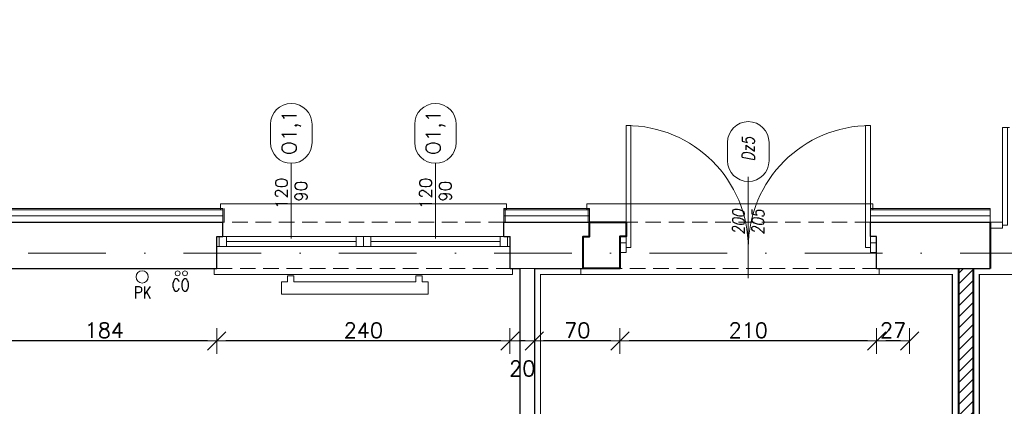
# Model space of a CAD drawing. Header units: millimetres. Extents: x 23192 to 177760, y -399809 to -79279.
# Tile 173 of 256: x 53970 to 54776, y -194465 to -194148. Entities that reach past the tile are written whole.
import ezdxf
from ezdxf.enums import TextEntityAlignment as Align

# ---------------------------------------------------------------- set-up
doc = ezdxf.new("R2010")
doc.units = ezdxf.units.MM
for name, pattern in [('2_3', [1, 0.5, -0.5]), ('ACAD_ISO03W100', [30, 12, -18]), ('DASHDOT', [25.4, 12.7, -6.35, 0, -6.35]), ('HIDDEN', [9.525, 6.35, -3.175])]:
    doc.linetypes.add(name, pattern=pattern)
doc.layers.get('0').update_dxf_attribs({"lineweight": 0})
for name, color, linetype, lineweight in [('!! 0_ Istn-okna', 6, 'Continuous', 13), ('!! 0_ Istn-sciany', 3, 'Continuous', 30), ('!! 0_ Istn-widok', 1, 'Continuous', 15), ('!! 0_Istn-armatura', 6, 'Continuous', 9), ('!! 0_Istn-cienka', 4, 'Continuous', 9), ('!! 0_Istn-drzwi', 1, 'Continuous', 13), ('!! 0_Opis_okna', 8, 'Continuous', 15), ('!! 1  WYDZIELENIE PPOŻ', 252, 'Continuous', 0), ('!! 1_ tynk zewn  - nowy', 21, 'Continuous', 20), ('!! 1_drzwi-linia', 213, 'Continuous', 5), ('!! 1_hatch projektowane ściany', 4, 'Continuous', 5), ('!! 1_PROJ Sciany', 2, 'Continuous', 40), ('!! 2_ remont Ocieplenie', 4, 'ZIGZAG', 5), ('!! 2_drzwi opis', 151, 'Continuous', 9), ('!! wymiary osi', 250, 'Continuous', 9), ('0-osie-liniA', 14, 'DASHDOT', 5)]:
    doc.layers.add(name, color=color, linetype=linetype, lineweight=lineweight)
doc.layers.add('!! 0_Istn-grzejniki', color=7, linetype='Continuous', lineweight=0, plot=False)
doc.styles.add('50', font='ROMANS.shx', dxfattribs={"width": 0.8, "height": 10})
doc.styles.add('ARCHETYP', font='romans.shx', dxfattribs={"height": 15})
doc.styles.add('TXT', font='simplex.shx')
doc.linetypes.add('ZIGZAG', pattern='A,0.00254,-5.08,[131,ltypeshp.shx,S=5.08,R=0,X=-5.08,Y=0],-10.16,[131,ltypeshp.shx,S=5.08,R=180,X=5.08,Y=0],-5.08', length=20.32254)
doc.dimstyles.new('DIM50', dxfattribs={"dimscale": 5, "dimtxt": 2.5, "dimasz": 1.5, "dimexe": 0, "dimexo": 0, "dimgap": 0.5, "dimtad": 1, "dimdec": 4, "dimrnd": 0.5, "dimdsep": 46, "dimtxsty": 'TXT', "dimblk1": 'TICK1', "dimblk2": 'TICK1', "dimsah": 1, "dimcen": 0, "dimse1": 1, "dimse2": 1, "dimclrd": 1, "dimclre": 7, "dimclrt": 9, "dimadec": 0, "dimazin": 0, "dimtfac": 1, "dimtdec": 4, "dimtmove": 2, "dimatfit": 3, "dimldrblk": 'TICK1', "dimfxl": 1, "dimtolj": 1, "dimarcsym": 0})

# ---------------------------------------------------------------- blocks, each defined once
blk = doc.blocks.new('BLOK OSI')
at = {"layer": '0-osie-liniA', "ltscale": 5}
blk.add_lwpolyline([(48639.33021, -194402.0883), (55424.2848, -194402.0883)], dxfattribs=at)
blk = doc.blocks.new('1_ok-opis')
blk.add_line((0, 111.61), (0, 50))
for points in [[(-17, 128.61), (-17, 143.61)], [(17, 128.61), (17, 143.61)]]:
    blk.add_lwpolyline(points)
for centre, start, end in [((0, 143.61), 0, 180), ((0, 128.61), 180, 0)]:
    blk.add_arc(centre, 17, start, end)
at = {"style": 'ARCHETYP'}
for tag, height, rotation, p in [('NR', 12, 90, (0, 136.9)), ('NR', 12, 270, (0, 136.9)), ('SZEROKOŚĆ', 10, 90, (-8, 78.29)), ('SZEROKOŚĆ', 10, 270, (8, 78.29)), ('WYSOKOŚĆ', 10, 270, (-8, 78.29)), ('WYSOKOŚĆ', 10, 90, (8, 78.29))]:
    blk.add_attdef(tag, text='', height=height, rotation=rotation, dxfattribs=at).set_placement(p, align=Align.MIDDLE)
blk = doc.blocks.new('TICK1')
at = {"color": 0}
for p, q in [((0, -1.4), (0, 1.4)), ((0, 0), (-1, 0))]:
    blk.add_line(p, q, dxfattribs=at)
at = {"color": 2}
blk.add_line((-1, -1), (1, 1), dxfattribs=at)
blk = doc.blocks.new('*D2243')
at = {"layer": '!! wymiary osi', "color": 1, "lineweight": -2, "transparency": 16777216}
blk.add_line((53201.21, -193749.32), (55021.21, -193749.32), dxfattribs=at)
at = {"layer": 'DEFPOINTS', "color": 0, "transparency": 16777216}
for p in [(55028.71, -193749.32), (53193.71, -193904.59), (55028.71, -194277.59)]:
    blk.add_point(p, dxfattribs=at)
at = {"layer": '!! wymiary osi', "color": 1, "lineweight": -2, "transparency": 16777216, "xscale": 7.5, "yscale": 7.5, "zscale": 7.5, "rotation": 180}
blk.add_blockref('TICK1', (53193.71, -193749.32), dxfattribs=at)
at = {"layer": '!! wymiary osi', "color": 1, "lineweight": -2, "transparency": 16777216, "xscale": 7.5, "yscale": 7.5, "zscale": 7.5}
blk.add_blockref('TICK1', (55028.71, -193749.32), dxfattribs=at)
at = {"layer": '!! wymiary osi', "color": 9, "transparency": 16777216, "insert": (54111.21, -193740.57), "char_height": 12.5, "attachment_point": 5, "style": 'TXT'}
blk.add_mtext('\\A1;1835', dxfattribs=at)
blk = doc.blocks.new('*D2270')
at = {"layer": '!! wymiary osi', "color": 1, "lineweight": -2, "transparency": 16777216}
blk.add_line((53955.21, -193779.13), (54372.21, -193779.13), dxfattribs=at)
at = {"layer": 'DEFPOINTS', "color": 0, "transparency": 16777216}
for p in [(54379.71, -193779.13), (53947.71, -194326.59), (54379.71, -194326.59)]:
    blk.add_point(p, dxfattribs=at)
at = {"layer": '!! wymiary osi', "color": 1, "lineweight": -2, "transparency": 16777216, "xscale": 7.5, "yscale": 7.5, "zscale": 7.5, "rotation": 180}
blk.add_blockref('TICK1', (53947.71, -193779.13), dxfattribs=at)
at = {"layer": '!! wymiary osi', "color": 1, "lineweight": -2, "transparency": 16777216, "xscale": 7.5, "yscale": 7.5, "zscale": 7.5}
blk.add_blockref('TICK1', (54379.71, -193779.13), dxfattribs=at)
at = {"layer": '!! wymiary osi', "color": 9, "transparency": 16777216, "insert": (54163.71, -193770.38), "char_height": 12.5, "attachment_point": 5, "style": 'TXT'}
blk.add_mtext('\\A1;432', dxfattribs=at)
blk = doc.blocks.new('*D2271')
at = {"layer": '!! wymiary osi', "color": 1, "lineweight": -2, "transparency": 16777216}
for p, q in [((54372.21, -193779.13), (54364.71, -193779.13)), ((54379.71, -193779.13), (54391.71, -193779.13)), ((54399.21, -193779.13), (54406.71, -193779.13))]:
    blk.add_line(p, q, dxfattribs=at)
at = {"layer": 'DEFPOINTS', "color": 0, "transparency": 16777216}
for p in [(54391.71, -193779.13), (54379.71, -194326.59), (54391.71, -194326.59)]:
    blk.add_point(p, dxfattribs=at)
at = {"layer": '!! wymiary osi', "color": 1, "lineweight": -2, "transparency": 16777216, "xscale": 7.5, "yscale": 7.5, "zscale": 7.5}
blk.add_blockref('TICK1', (54379.71, -193779.13), dxfattribs=at)
at = {"layer": '!! wymiary osi', "color": 1, "lineweight": -2, "transparency": 16777216, "xscale": 7.5, "yscale": 7.5, "zscale": 7.5, "rotation": 180}
blk.add_blockref('TICK1', (54391.71, -193779.13), dxfattribs=at)
at = {"layer": '!! wymiary osi', "color": 9, "transparency": 16777216, "insert": (54385.71, -193769.13), "char_height": 12.5, "attachment_point": 5, "style": 'TXT'}
blk.add_mtext('\\A1;12', dxfattribs=at)
blk = doc.blocks.new('*D2272')
at = {"layer": '!! wymiary osi', "color": 1, "lineweight": -2, "transparency": 16777216}
blk.add_line((54399.21, -193779.13), (54972.21, -193779.13), dxfattribs=at)
at = {"layer": 'DEFPOINTS', "color": 0, "transparency": 16777216}
for p in [(54979.71, -193779.13), (54391.71, -194326.59), (54979.71, -194326.59)]:
    blk.add_point(p, dxfattribs=at)
at = {"layer": '!! wymiary osi', "color": 1, "lineweight": -2, "transparency": 16777216, "xscale": 7.5, "yscale": 7.5, "zscale": 7.5, "rotation": 180}
blk.add_blockref('TICK1', (54391.71, -193779.13), dxfattribs=at)
at = {"layer": '!! wymiary osi', "color": 1, "lineweight": -2, "transparency": 16777216, "xscale": 7.5, "yscale": 7.5, "zscale": 7.5}
blk.add_blockref('TICK1', (54979.71, -193779.13), dxfattribs=at)
at = {"layer": '!! wymiary osi', "color": 9, "transparency": 16777216, "insert": (54685.71, -193770.38), "char_height": 12.5, "attachment_point": 5, "style": 'TXT'}
blk.add_mtext('\\A1;588', dxfattribs=at)
blk = doc.blocks.new('*D2427')
at = {"layer": '!! wymiary osi', "color": 1, "lineweight": -2, "transparency": 16777216}
blk.add_line((54691.21, -194411.04), (54679.21, -194411.04), dxfattribs=at)
at = {"layer": 'DEFPOINTS', "color": 0, "transparency": 16777216}
for p in [(54671.71, -194351.59), (54698.71, -194351.59), (54671.71, -194411.04)]:
    blk.add_point(p, dxfattribs=at)
at = {"layer": '!! wymiary osi', "color": 1, "lineweight": -2, "transparency": 16777216, "xscale": 7.5, "yscale": 7.5, "zscale": 7.5, "rotation": 180}
blk.add_blockref('TICK1', (54671.71, -194411.04), dxfattribs=at)
at = {"layer": '!! wymiary osi', "color": 1, "lineweight": -2, "transparency": 16777216, "xscale": 7.5, "yscale": 7.5, "zscale": 7.5}
blk.add_blockref('TICK1', (54698.71, -194411.04), dxfattribs=at)
at = {"layer": '!! wymiary osi', "color": 9, "transparency": 16777216, "insert": (54685.21, -194402.29), "char_height": 12.5, "attachment_point": 5, "style": 'TXT'}
blk.add_mtext('\\A1;27', dxfattribs=at)
blk = doc.blocks.new('*D2428')
at = {"layer": '!! wymiary osi', "color": 1, "lineweight": -2, "transparency": 16777216}
blk.add_line((54664.21, -194411.04), (54469.21, -194411.04), dxfattribs=at)
at = {"layer": 'DEFPOINTS', "color": 0, "transparency": 16777216}
for p in [(54461.71, -194351.59), (54671.71, -194351.59), (54461.71, -194411.04)]:
    blk.add_point(p, dxfattribs=at)
at = {"layer": '!! wymiary osi', "color": 1, "lineweight": -2, "transparency": 16777216, "xscale": 7.5, "yscale": 7.5, "zscale": 7.5, "rotation": 180}
blk.add_blockref('TICK1', (54461.71, -194411.04), dxfattribs=at)
at = {"layer": '!! wymiary osi', "color": 1, "lineweight": -2, "transparency": 16777216, "xscale": 7.5, "yscale": 7.5, "zscale": 7.5}
blk.add_blockref('TICK1', (54671.71, -194411.04), dxfattribs=at)
at = {"layer": '!! wymiary osi', "color": 9, "transparency": 16777216, "insert": (54566.71, -194402.29), "char_height": 12.5, "attachment_point": 5, "style": 'TXT'}
blk.add_mtext('\\A1;210', dxfattribs=at)
blk = doc.blocks.new('*D2429')
at = {"layer": '!! wymiary osi', "color": 1, "lineweight": -2, "transparency": 16777216}
blk.add_line((54454.21, -194411.04), (54399.21, -194411.04), dxfattribs=at)
at = {"layer": 'DEFPOINTS', "color": 0, "transparency": 16777216}
for p in [(54391.71, -194351.59), (54461.71, -194351.59), (54391.71, -194411.04)]:
    blk.add_point(p, dxfattribs=at)
at = {"layer": '!! wymiary osi', "color": 1, "lineweight": -2, "transparency": 16777216, "xscale": 7.5, "yscale": 7.5, "zscale": 7.5, "rotation": 180}
blk.add_blockref('TICK1', (54391.71, -194411.04), dxfattribs=at)
at = {"layer": '!! wymiary osi', "color": 1, "lineweight": -2, "transparency": 16777216, "xscale": 7.5, "yscale": 7.5, "zscale": 7.5}
blk.add_blockref('TICK1', (54461.71, -194411.04), dxfattribs=at)
at = {"layer": '!! wymiary osi', "color": 9, "transparency": 16777216, "insert": (54426.71, -194402.29), "char_height": 12.5, "attachment_point": 5, "style": 'TXT'}
blk.add_mtext('\\A1;70', dxfattribs=at)
blk = doc.blocks.new('*D2430')
at = {"layer": '!! wymiary osi', "color": 1, "lineweight": -2, "transparency": 16777216}
blk.add_line((54384.21, -194411.04), (54379.21, -194411.04), dxfattribs=at)
at = {"layer": 'DEFPOINTS', "color": 0, "transparency": 16777216}
for p in [(54371.71, -194351.59), (54391.71, -194351.59), (54371.71, -194411.04)]:
    blk.add_point(p, dxfattribs=at)
at = {"layer": '!! wymiary osi', "color": 1, "lineweight": -2, "transparency": 16777216, "xscale": 7.5, "yscale": 7.5, "zscale": 7.5, "rotation": 180}
blk.add_blockref('TICK1', (54371.71, -194411.04), dxfattribs=at)
at = {"layer": '!! wymiary osi', "color": 1, "lineweight": -2, "transparency": 16777216, "xscale": 7.5, "yscale": 7.5, "zscale": 7.5}
blk.add_blockref('TICK1', (54391.71, -194411.04), dxfattribs=at)
at = {"layer": '!! wymiary osi', "color": 9, "transparency": 16777216, "insert": (54381.71, -194433.54), "char_height": 12.5, "attachment_point": 5, "style": 'TXT'}
blk.add_mtext('\\A1;20', dxfattribs=at)
blk = doc.blocks.new('*D2431')
at = {"layer": '!! wymiary osi', "color": 1, "lineweight": -2, "transparency": 16777216}
blk.add_line((54364.21, -194411.04), (54139.21, -194411.04), dxfattribs=at)
at = {"layer": 'DEFPOINTS', "color": 0, "transparency": 16777216}
for p in [(54131.71, -194351.59), (54371.71, -194351.59), (54131.71, -194411.04)]:
    blk.add_point(p, dxfattribs=at)
at = {"layer": '!! wymiary osi', "color": 1, "lineweight": -2, "transparency": 16777216, "xscale": 7.5, "yscale": 7.5, "zscale": 7.5, "rotation": 180}
blk.add_blockref('TICK1', (54131.71, -194411.04), dxfattribs=at)
at = {"layer": '!! wymiary osi', "color": 1, "lineweight": -2, "transparency": 16777216, "xscale": 7.5, "yscale": 7.5, "zscale": 7.5}
blk.add_blockref('TICK1', (54371.71, -194411.04), dxfattribs=at)
at = {"layer": '!! wymiary osi', "color": 9, "transparency": 16777216, "insert": (54251.71, -194402.29), "char_height": 12.5, "attachment_point": 5, "style": 'TXT'}
blk.add_mtext('\\A1;240', dxfattribs=at)
blk = doc.blocks.new('*D2432')
at = {"layer": '!! wymiary osi', "color": 1, "lineweight": -2, "transparency": 16777216}
blk.add_line((54124.21, -194411.04), (53955.21, -194411.04), dxfattribs=at)
at = {"layer": 'DEFPOINTS', "color": 0, "transparency": 16777216}
for p in [(53947.71, -194351.59), (54131.71, -194351.59), (53947.71, -194411.04)]:
    blk.add_point(p, dxfattribs=at)
at = {"layer": '!! wymiary osi', "color": 1, "lineweight": -2, "transparency": 16777216, "xscale": 7.5, "yscale": 7.5, "zscale": 7.5, "rotation": 180}
blk.add_blockref('TICK1', (53947.71, -194411.04), dxfattribs=at)
at = {"layer": '!! wymiary osi', "color": 1, "lineweight": -2, "transparency": 16777216, "xscale": 7.5, "yscale": 7.5, "zscale": 7.5}
blk.add_blockref('TICK1', (54131.71, -194411.04), dxfattribs=at)
at = {"layer": '!! wymiary osi', "color": 9, "transparency": 16777216, "insert": (54039.71, -194402.29), "char_height": 12.5, "attachment_point": 5, "style": 'TXT'}
blk.add_mtext('\\A1;184', dxfattribs=at)
blk = doc.blocks.new('drzwi dwuskrzydłowe')
for points in [[(68648.18, -214206.57), (68648.18, -214296.57), (68652.18, -214296.57), (68652.18, -214206.57)], [(68486.18, -214216.57), (68486.18, -214296.57), (68482.18, -214296.57), (68482.18, -214216.57)], [(68482.18, -214294.07), (68472.18, -214294.07), (68472.18, -214299.07), (68482.18, -214299.07)], [(68652.18, -214294.07), (68662.18, -214294.07), (68662.18, -214299.07), (68652.18, -214299.07)]]:
    blk.add_lwpolyline(points, close=True)
at = {"linetype": 'ACAD_ISO03W100', "lineweight": 0}
for centre, radius, start, end in [((68652.18, -214296.57), 90, 90, 180), ((68482.18, -214296.57), 80, 0, 90)]:
    blk.add_arc(centre, radius, start, end, dxfattribs=at)

msp = doc.modelspace()

# ---------------------------------------------------------------- hatches: boundary and pattern name
at = {"layer": '!! 1_hatch projektowane ściany'}
h = msp.add_hatch(dxfattribs=at)
h.set_pattern_fill('ANSI31', color=256, scale=2)
h.paths.add_polyline_path([(54738.71142, -194926.5883), (54750.71142, -194926.5883), (54750.71142, -194351.5883), (54738.71142, -194351.5883)])

# ---------------------------------------------------------------- linework, layer by layer
at = {"layer": '!! 0_ Istn-okna'}
for points in [[(54131.71142, -194325.5883), (54371.71142, -194325.5883)], [(54131.71142, -194333.5883), (54371.71142, -194333.5883)], [(54139.71142, -194329.5883), (54245.71142, -194329.5883)], [(54257.71142, -194329.5883), (54363.71142, -194329.5883)]]:
    msp.add_lwpolyline(points, dxfattribs=at)
for points in [[(54133.71142, -194325.5883), (54139.71142, -194325.5883), (54139.71142, -194333.5883), (54133.71142, -194333.5883)], [(54245.71142, -194325.5883), (54251.71142, -194325.5883), (54251.71142, -194333.5883), (54245.71142, -194333.5883)], [(54251.71142, -194325.5883), (54257.71142, -194325.5883), (54257.71142, -194333.5883), (54251.71142, -194333.5883)], [(54363.71142, -194325.5883), (54369.71142, -194325.5883), (54369.71142, -194333.5883), (54363.71142, -194333.5883)]]:
    msp.add_lwpolyline(points, close=True, dxfattribs=at)
at = {"layer": '!! 0_ Istn-sciany'}
for points in [[(53766.71142, -194313.5883), (54136.71142, -194313.5883)], [(54136.71142, -194325.5883), (54136.71142, -194313.5883)], [(54366.71142, -194313.5883), (54436.71142, -194313.5883)], [(54366.71142, -194325.5883), (54366.71142, -194313.5883)], [(54436.71142, -194325.5883), (54436.71142, -194313.5883)], [(54666.71142, -194313.5883), (54764.71143, -194313.5883)], [(54666.71142, -194325.5883), (54666.71142, -194313.5883)], [(54131.71142, -194325.5883), (54136.71142, -194325.5883)], [(54131.71142, -194351.5883), (54131.71142, -194325.5883)], [(54366.71142, -194325.5883), (54371.71142, -194325.5883)], [(54371.71142, -194351.5883), (54371.71142, -194325.5883)], [(54431.71142, -194351.5883), (54431.71142, -194325.5883)], [(54431.71142, -194325.5883), (54436.71142, -194325.5883)], [(54671.71142, -194325.5883), (54666.71142, -194325.5883)], [(54671.71142, -194351.5883), (54671.71142, -194325.5883)], [(53947.71142, -194351.5883), (54131.71142, -194351.5883)], [(54371.71142, -194351.5883), (54379.71142, -194351.5883)], [(54379.71142, -194351.5883), (54379.71142, -194755.5883)], [(54391.71142, -194351.5883), (54431.71142, -194351.5883)], [(54391.71142, -194351.5883), (54391.71142, -194767.5883)], [(54671.71142, -194351.5883), (54764.71142, -194351.5883)]]:
    msp.add_lwpolyline(points, dxfattribs=at)
at = {"layer": '!! 0_ Istn-widok'}
for points in [[(54368.71142, -194298.5883), (54134.71142, -194298.5883)], [(54134.71142, -194303.5883), (54134.71142, -194298.5883)], [(54368.71142, -194303.5883), (54368.71142, -194298.5883)], [(54668.71142, -194298.5883), (54434.71142, -194298.5883)], [(54434.71142, -194303.5883), (54434.71142, -194298.5883)], [(54668.71142, -194303.5883), (54668.71142, -194298.5883)], [(54129.71142, -194351.5883), (54129.71142, -194356.5883)], [(54373.71142, -194351.5883), (54373.71142, -194356.5883)], [(54379.71142, -194351.5883), (54391.71142, -194351.5883)], [(54429.71142, -194351.5883), (54429.71142, -194356.5883)], [(54673.71142, -194351.5883), (54673.71142, -194356.5883)], [(54129.71142, -194356.5883), (54373.71142, -194356.5883)], [(54429.71142, -194356.5883), (54673.71142, -194356.5883)]]:
    msp.add_lwpolyline(points, dxfattribs=at)
at = {"layer": '!! 0_Istn-armatura'}
for centre, radius in [((54070.71142, -194358.5883), 5), ((54099.71142, -194355.5883), 2), ((54105.71142, -194355.5883), 2)]:
    msp.add_circle(centre, radius, dxfattribs=at)
at = {"layer": '!! 0_Istn-cienka', "linetype": 'HIDDEN', "ltscale": 2}
for points in [[(54366.71142, -194313.5883), (54136.71142, -194313.5883)], [(54666.71142, -194313.5883), (54436.71142, -194313.5883)], [(54131.71142, -194351.5883), (54371.71142, -194351.5883)], [(54431.71142, -194351.5883), (54671.71142, -194351.5883)]]:
    msp.add_lwpolyline(points, dxfattribs=at)
at = {"layer": '!! 0_Istn-drzwi'}
for points in [[(54470.71142, -194234.5883), (54470.71142, -194334.5883), (54466.71142, -194334.5883), (54466.71142, -194234.5883)], [(54662.71142, -194234.5883), (54662.71142, -194334.5883), (54666.71142, -194334.5883), (54666.71142, -194234.5883)], [(54466.71142, -194330.5883), (54461.71142, -194330.5883), (54461.71142, -194338.5883), (54466.71142, -194338.5883)], [(54666.71142, -194330.5883), (54671.71142, -194330.5883), (54671.71142, -194338.5883), (54666.71142, -194338.5883)]]:
    msp.add_lwpolyline(points, close=True, dxfattribs=at)
msp.add_lwpolyline([(54566.71142, -194276.63254), (54566.71142, -194359.5883)], dxfattribs=at)
for centre, start, end in [((54466.71142, -194334.5883), 0.00000004, 90.00000004), ((54666.71142, -194334.5883), 89.99999996, 179.99999996)]:
    msp.add_arc(centre, 100, start, end, dxfattribs=at)
at = {"layer": '!! 0_Istn-grzejniki'}
msp.add_lwpolyline([(54299.71142, -194357.5883), (54299.71142, -194362.5883), (54304.71142, -194362.5883), (54304.71142, -194372.5883), (54184.71142, -194372.5883), (54184.71142, -194362.5883), (54189.71142, -194362.5883), (54189.71142, -194357.5883), (54194.71142, -194357.5883), (54194.71142, -194362.5883), (54294.71142, -194362.5883), (54294.71142, -194357.5883)], close=True, dxfattribs=at)
at = {"layer": '!! 1  WYDZIELENIE PPOŻ', "color": 20, "linetype": '2_3', "ltscale": 10, "true_color": 0xf65c09, "const_width": 1}
for points in [[(53208.71142, -195569.5883), (53208.71142, -194956.5883), (54755.5485, -194956.5883), (54755.86901, -194356.5883), (54961.71142, -194356.5883), (54961.71142, -195569.5883)], [(54396.71142, -194921.5883), (54733.71142, -194921.5883), (54733.71142, -194356.5883), (54396.71142, -194356.5883)]]:
    msp.add_lwpolyline(points, close=True, dxfattribs=at)
at = {"layer": '!! 1_ tynk zewn  - nowy'}
for points in [[(54136.71142, -194302.5883), (53766.71142, -194302.5883)], [(54136.71142, -194313.5883), (54136.71142, -194302.5883)], [(54137.71142, -194313.5883), (54137.71142, -194302.5883)], [(54436.71142, -194302.5883), (54366.71142, -194302.5883)], [(54366.71142, -194313.5883), (54366.71142, -194302.5883)], [(54367.71142, -194313.5883), (54367.71142, -194302.5883)], [(54435.71142, -194313.5883), (54435.71142, -194302.5883)], [(54436.71142, -194313.5883), (54436.71142, -194302.5883)], [(54764.71143, -194302.5883), (54666.71142, -194302.5883)], [(54764.71143, -194313.5883), (54764.71143, -194302.5883)], [(54136.71142, -194303.5883), (53766.71142, -194303.5883)], [(54436.71142, -194303.5883), (54366.71142, -194303.5883)], [(54764.71143, -194303.5883), (54666.71142, -194303.5883)]]:
    msp.add_lwpolyline(points, dxfattribs=at)
at = {"layer": '!! 1_PROJ Sciany'}
msp.add_lwpolyline([(54436.71142, -194313.5883), (54466.71142, -194313.5883), (54466.71142, -194325.5883), (54461.71142, -194325.5883), (54461.71142, -194351.5883), (54431.71142, -194351.5883), (54431.71142, -194325.5883), (54436.71142, -194325.5883)], close=True, dxfattribs=at)
for points in [[(54764.71142, -194313.5883), (54764.71142, -194351.5883)], [(54738.71142, -194351.5883), (54738.71142, -194926.5883)], [(54750.71142, -194351.5883), (54750.71142, -194926.5883)]]:
    msp.add_lwpolyline(points, dxfattribs=at)
at = {"layer": '!! 2_ remont Ocieplenie', "linetype": 'ZIGZAG', "ltscale": 0.75}
for points in [[(54136.71142, -194308.5883), (53766.71142, -194308.5883)], [(54436.71142, -194308.5883), (54366.71142, -194308.5883)], [(54764.71143, -194308.5883), (54666.71142, -194308.5883)]]:
    msp.add_lwpolyline(points, dxfattribs=at)
at = {"layer": '!! wymiary osi'}
msp.add_lwpolyline([(54738.71142, -194926.5883), (54750.71142, -194926.5883), (54750.71142, -194351.5883), (54738.71142, -194351.5883)], close=True, dxfattribs=at)

# ---------------------------------------------------------------- block references
at = {"layer": '!! 0_Opis_okna'}
ref = msp.add_blockref('1_ok-opis', (54192.71142, -194377.11446), dxfattribs=at)
ref.add_attrib('WYSOKOŚĆ', '90', dxfattribs={"layer": '0', "height": 10, "rotation": 90, "style": 'ARCHETYP'}).set_placement((54200.71142, -194288.39405), align=Align.MIDDLE)
ref.add_attrib('SZEROKOŚĆ', '120', dxfattribs={"layer": '0', "height": 10, "rotation": 90, "style": 'ARCHETYP'}).set_placement((54184.71142, -194290.16751), align=Align.MIDDLE)
ref.add_attrib('NR', 'O1,1', dxfattribs={"layer": '0', "height": 12, "rotation": 90, "style": 'ARCHETYP'}).set_placement((54192.71142, -194240.21302), align=Align.MIDDLE)
ref = msp.add_blockref('1_ok-opis', (54310.71142, -194377.11446), dxfattribs=at)
ref.add_attrib('WYSOKOŚĆ', '90', dxfattribs={"layer": '0', "height": 10, "rotation": 90, "style": 'ARCHETYP'}).set_placement((54318.71142, -194288.39405), align=Align.MIDDLE)
ref.add_attrib('SZEROKOŚĆ', '120', dxfattribs={"layer": '0', "height": 10, "rotation": 90, "style": 'ARCHETYP'}).set_placement((54302.71142, -194290.16751), align=Align.MIDDLE)
ref.add_attrib('NR', 'O1,1', dxfattribs={"layer": '0', "height": 12, "rotation": 90, "style": 'ARCHETYP'}).set_placement((54310.71142, -194240.21302), align=Align.MIDDLE)
at = {"layer": '!! 1_drzwi-linia'}
msp.add_blockref('drzwi dwuskrzydłowe', (-13707.47074, 19980.4853), dxfattribs=at)
at = {"layer": '!! 2_drzwi opis'}
ref = msp.add_blockref('1_ok-opis', (54566.71142, -194392.00938), dxfattribs=dict(at, xscale=-1, rotation=359.9999963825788))
ref.add_attrib('WYSOKOŚĆ', '200', dxfattribs={"layer": '0', "height": 10, "rotation": 89.99999638, "style": '50', "oblique": 10, "width": 0.8}).set_placement((54558.71143, -194313.71853), align=Align.MIDDLE)
ref.add_attrib('SZEROKOŚĆ', '205', dxfattribs={"layer": '0', "height": 10, "rotation": 89.99999638, "style": '50', "oblique": 10, "width": 0.8}).set_placement((54574.71143, -194313.71853), align=Align.MIDDLE)
ref.add_attrib('NR', 'Dz5', dxfattribs={"layer": '0', "height": 10, "rotation": 89.99999638, "style": '50', "oblique": 10, "width": 0.8}).set_placement((54566.71143, -194253.80224), align=Align.MIDDLE)
at = {"layer": '!! wymiary osi'}
msp.add_blockref('BLOK OSI', (0, 63), dxfattribs=at)

# ---------------------------------------------------------------- texts
at = {"layer": '!! 0_Istn-armatura', "style": 'ARCHETYP', "width": 0.8}
for s, p in [('PK', (54063.91102, -194376.37535)), ('CO', (54094.82958, -194370.22337))]:
    msp.add_text(s, height=10, rotation=0.00000004, dxfattribs=at).set_placement(p)

# ---------------------------------------------------------------- dimensions: what is measured, and where the dimension line sits
at = {"layer": '!! wymiary osi'}
for base, p1, p2, picture, middle in [((55028.71142, -193749.32362), (53193.71142, -193904.5883), (55028.71142, -194277.5883), '*D2243', (54111.21142, -193740.57362)), ((54379.71142, -193779.12584), (53947.71142, -194326.5883), (54379.71142, -194326.5883), '*D2270', (54163.71142, -193770.37584)), ((54391.71142, -193779.12584), (54379.71142, -194326.5883), (54391.71142, -194326.5883), '*D2271', (54385.71142, -193769.12584)), ((54979.71142, -193779.12584), (54391.71142, -194326.5883), (54979.71142, -194326.5883), '*D2272', (54685.71142, -193770.37584)), ((53947.71142, -194411.04449), (54131.71142, -194351.5883), (53947.71142, -194351.5883), '*D2432', (54039.71142, -194402.29449)), ((54131.71142, -194411.04449), (54371.71142, -194351.5883), (54131.71142, -194351.5883), '*D2431', (54251.71142, -194402.29449)), ((54371.71142, -194411.04449), (54391.71142, -194351.5883), (54371.71142, -194351.5883), '*D2430', (54381.71142, -194433.54449)), ((54391.71142, -194411.04449), (54461.71142, -194351.5883), (54391.71142, -194351.5883), '*D2429', (54426.71142, -194402.29449)), ((54461.71142, -194411.04449), (54671.71142, -194351.5883), (54461.71142, -194351.5883), '*D2428', (54566.71142, -194402.29449)), ((54671.71142, -194411.04449), (54698.71142, -194351.5883), (54671.71142, -194351.5883), '*D2427', (54685.21142, -194402.29449))]:
    dim = msp.add_linear_dim(base=base, p1=p1, p2=p2, dimstyle='DIM50', dxfattribs=at)
    dim.commit()
    dim.dimension.update_dxf_attribs({"geometry": picture, "text_midpoint": middle})

doc.saveas('drawing.dxf')
